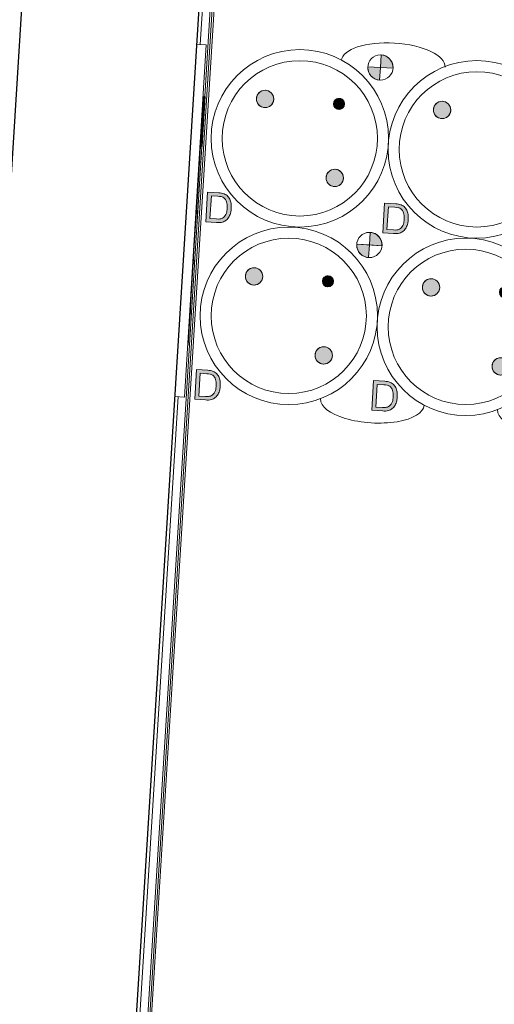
# Model space of a CAD drawing. Header units: millimetres. Extents: x -2845 to 74565, y -36590 to 13748.
# Tile 12 of 75: x 39803 to 40231, y -27395 to -26508. Entities that reach past the tile are written whole.
import ezdxf

# ---------------------------------------------------------------- set-up
doc = ezdxf.new("R2010")
doc.units = ezdxf.units.MM
for name, color, linetype, lineweight in [('A-DETL-GENF', 7, 'Continuous', 18), ('A-FLOR-HRAL', 7, 'Continuous', 18), ('I-WALL', 7, 'Continuous', 25), ('INSTAL ELECTRIQUE', 7, 'Continuous', 18)]:
    doc.layers.add(name, color=color, linetype=linetype, lineweight=lineweight)

# ---------------------------------------------------------------- blocks, each defined once
blk = doc.blocks.new('Garde-corps - Garde-corps-510192-2021_015_1111_DCE_1_50_N0 FINI_CFA_DIS')
at = {"layer": 'A-FLOR-HRAL'}
for p, q in [((-13366.35, -29290.32), (-12993.51, -23290.24)), ((-13364.6, -29288.78), (-12991.96, -23292.01)), ((-13199.49, -26577.03), (-13152.67, -25823.49)), ((-13203.72, -26530.18), (-13173.83, -26049.11)), ((-13199.83, -26582.51), (-13199.79, -26581.72)), ((-13201.99, -26617.26), (-13201.94, -26616.47)), ((-13368.2, -29291.95), (-13202.28, -26621.95)), ((-13375.75, -29298.61), (-13223.44, -26847.57))]:
    blk.add_line(p, q, dxfattribs=at)
blk = doc.blocks.new('B02_ARC_rvt-1-2021_015_1111_DCE_1_50_N0 FINI_CFA_DIS')
at = {"layer": 'I-WALL'}
for p, q in [((-13154.31, -23106.74), (-13548.54, -29451.03)), ((-13378.93, -29301.41), (-13004.61, -23277.57))]:
    blk.add_line(p, q, dxfattribs=at)
at = {"layer": 'A-FLOR-HRAL', "lineweight": 18}
blk.add_blockref('Garde-corps - Garde-corps-510192-2021_015_1111_DCE_1_50_N0 FINI_CFA_DIS', (0, 0), dxfattribs=at)
blk = doc.blocks.new('603_10POSTES_CLS_PUI_LEGRAND - 6X PC2P_T_45__A_D _ 2X PC2P_T_45__A _ 2X RJ45-V14-2021_015_1111_DCE_1_50_N0 FINI_CFA_DIS')
at = {"layer": 'A-DETL-GENF'}
h = blk.add_hatch(color=256, dxfattribs=at)
h.paths.add_polyline_path([(-160.35, -30.44), (-158.96, -34.86), (-156.28, -37.71), (-152.57, -39.46), (-147.06, -40.16), (-141.55, -39.46), (-137.84, -37.71), (-135.16, -34.86), (-133.8, -30.64), (-133.64, -28.11), (-133.64, -18), (-160.46, -18), (-160.46, -27.7)])
h.paths.add_polyline_path([(-157.12, -30.34), (-157.31, -27.52), (-157.31, -21.55), (-136.81, -21.55), (-137.25, -31.51), (-138.47, -33.56), (-141.1, -35.51), (-144.84, -36.42), (-149.28, -36.42), (-153.02, -35.51), (-155.65, -33.56), (-156.87, -31.51)])
h = blk.add_hatch(color=256, dxfattribs=at)
h.paths.add_polyline_path([(-0.04, -30.44), (1.35, -34.86), (4.03, -37.71), (7.74, -39.46), (13.25, -40.16), (18.77, -39.46), (22.47, -37.71), (25.15, -34.86), (26.51, -30.64), (26.67, -28.11), (26.67, -18), (-0.15, -18), (-0.15, -27.7)])
h.paths.add_polyline_path([(3.19, -30.34), (3, -27.52), (3, -21.55), (23.5, -21.55), (23.06, -31.51), (21.84, -33.56), (19.21, -35.51), (15.47, -36.42), (11.03, -36.42), (7.29, -35.51), (4.66, -33.56), (3.44, -31.51)])
for points in [[(-54.4, -64.55), (-53.35, -68.46), (-52.11, -70.09), (-47.93, -72.2), (-46.57, -72.38), (-42.66, -71.33), (-41.04, -70.09), (-39.02, -66.58), (-38.75, -64.55), (-39.8, -60.64), (-42.66, -57.78), (-46.57, -56.73), (-49.64, -57.6), (-52.11, -59.02), (-53.35, -60.64)], [(105.91, -64.55), (106.96, -68.46), (108.2, -70.09), (111.71, -72.11), (113.74, -72.38), (117.65, -71.33), (119.27, -70.09), (121.29, -66.58), (121.56, -64.55), (120.51, -60.64), (117.65, -57.78), (113.74, -56.73), (111.71, -57), (108.2, -59.02), (106.96, -60.64)], [(-121.55, -131.71), (-121.28, -133.73), (-119.26, -137.24), (-115.75, -139.26), (-113.73, -139.53), (-109.82, -138.48), (-106.95, -135.62), (-105.9, -131.71), (-106.95, -127.79), (-108.2, -126.17), (-111.7, -124.15), (-115.75, -124.15), (-119.26, -126.17), (-121.28, -129.68)], [(38.76, -131.71), (39.03, -133.73), (41.05, -137.24), (44.56, -139.26), (46.58, -139.53), (50.5, -138.48), (53.36, -135.62), (54.41, -131.71), (53.36, -127.79), (52.12, -126.17), (48.61, -124.15), (44.56, -124.15), (41.05, -126.17), (39.03, -129.68)], [(-51.92, -131.36), (-51.25, -133.86), (-49.42, -135.69), (-46.92, -136.36), (-43.38, -134.9), (-41.92, -131.36), (-43.38, -127.83), (-45.62, -126.53), (-49.42, -127.03), (-51.25, -128.86)], [(108.39, -131.36), (109.06, -133.86), (110.89, -135.69), (113.39, -136.36), (116.93, -134.9), (118.39, -131.36), (116.93, -127.83), (114.69, -126.53), (110.89, -127.03), (109.06, -128.86)], [(-23.27, -166.6), (-11.87, -166.6), (-11.87, -155.2), (-14.82, -155.58), (-17.57, -156.72), (-19.93, -158.54), (-21.74, -160.9), (-22.88, -163.65)], [(137.05, -166.6), (148.44, -166.6), (148.44, -155.2), (145.49, -155.58), (142.74, -156.72), (140.38, -158.54), (138.57, -160.9), (137.43, -163.65)], [(-11.87, -178), (-8.92, -177.61), (-6.16, -176.47), (-3.8, -174.66), (-1.99, -172.3), (-0.85, -169.55), (-0.46, -166.6), (-11.87, -166.6)], [(148.44, -178), (151.4, -177.61), (154.15, -176.47), (156.51, -174.66), (158.59, -171.66), (159.46, -169.55), (159.85, -166.6), (148.44, -166.6)], [(-54.4, -224.55), (-53.35, -228.46), (-52.11, -230.09), (-48.6, -232.11), (-46.57, -232.38), (-42.66, -231.33), (-41.04, -230.09), (-39.02, -226.58), (-38.75, -224.55), (-39.8, -220.64), (-42.66, -217.78), (-46.57, -216.73), (-48.6, -217), (-52.85, -219.99), (-53.35, -220.64)], [(105.91, -224.55), (106.96, -228.46), (108.2, -230.09), (111.71, -232.11), (113.74, -232.38), (117.65, -231.33), (119.27, -230.09), (121.29, -226.58), (121.56, -224.55), (120.51, -220.64), (117.65, -217.78), (113.74, -216.73), (111.71, -217), (108.2, -219.02), (106.96, -220.64)], [(-121.55, -291.71), (-121.28, -293.73), (-119.26, -297.24), (-115.75, -299.26), (-113.73, -299.53), (-109.82, -298.48), (-106.95, -295.62), (-105.9, -291.71), (-106.95, -287.79), (-108.2, -286.17), (-111.7, -284.15), (-115.75, -284.15), (-119.26, -286.17), (-121.28, -289.68)], [(-51.92, -291.36), (-51.25, -293.86), (-49.42, -295.69), (-46.92, -296.36), (-43.38, -294.9), (-41.92, -291.36), (-43.38, -287.83), (-45.62, -286.53), (-49.42, -287.03), (-51.25, -288.86)], [(38.76, -291.71), (39.03, -293.73), (41.05, -297.24), (44.56, -299.26), (46.58, -299.53), (50.5, -298.48), (53.36, -295.62), (54.41, -291.71), (53.36, -287.79), (52.12, -286.17), (48.61, -284.15), (44.56, -284.15), (41.05, -286.17), (39.03, -289.68)], [(108.39, -291.36), (109.06, -293.86), (110.89, -295.69), (113.39, -296.36), (116.93, -294.9), (118.39, -291.36), (116.93, -287.83), (114.69, -286.53), (110.89, -287.03), (109.06, -288.86)], [(-23.27, -326.6), (-11.87, -326.6), (-11.87, -315.2), (-14.82, -315.58), (-19.15, -317.94), (-19.93, -318.54), (-21.74, -320.9), (-22.88, -323.65)], [(137.05, -326.6), (148.44, -326.6), (148.44, -315.2), (145.49, -315.58), (142.74, -316.72), (140.38, -318.54), (138.57, -320.9), (137.43, -323.65)], [(-11.87, -338), (-8.92, -337.61), (-6.16, -336.47), (-3.8, -334.66), (-1.99, -332.3), (-0.85, -329.55), (-0.46, -326.6), (-11.87, -326.6)], [(148.44, -338), (151.4, -337.61), (154.15, -336.47), (156.51, -334.66), (158.32, -332.3), (159.46, -329.55), (159.85, -326.6), (148.44, -326.6)], [(-54.4, -384.55), (-53.35, -388.46), (-52.11, -390.09), (-48.6, -392.11), (-46.57, -392.38), (-42.66, -391.33), (-41.04, -390.09), (-39.02, -386.58), (-38.75, -384.55), (-39.8, -380.64), (-42.66, -377.78), (-46.57, -376.73), (-48.6, -377), (-52.11, -379.02), (-53.35, -380.64)], [(105.91, -384.55), (106.96, -388.46), (108.2, -390.09), (111.71, -392.11), (113.74, -392.38), (117.65, -391.33), (119.27, -390.09), (121.29, -386.58), (121.56, -384.55), (120.51, -380.64), (117.65, -377.78), (113.74, -376.73), (111.71, -377), (108.2, -379.02), (106.96, -380.64)], [(-121.55, -451.71), (-121.28, -453.73), (-119.26, -457.24), (-115.75, -459.26), (-113.73, -459.53), (-109.82, -458.48), (-106.95, -455.62), (-105.9, -451.71), (-106.95, -447.79), (-108.2, -446.17), (-111.7, -444.15), (-115.75, -444.15), (-119.26, -446.17), (-121.28, -449.68)], [(-51.92, -451.36), (-51.25, -453.86), (-49.42, -455.69), (-46.92, -456.36), (-43.38, -454.9), (-41.92, -451.36), (-43.38, -447.83), (-45.62, -446.53), (-49.42, -447.03), (-51.25, -448.86)], [(38.76, -451.71), (39.03, -453.73), (41.05, -457.24), (44.56, -459.26), (46.58, -459.53), (50.5, -458.48), (53.36, -455.62), (54.41, -451.71), (53.36, -447.79), (52.12, -446.17), (48.61, -444.15), (44.56, -444.15), (41.05, -446.17), (39.03, -449.68)], [(108.39, -451.36), (109.06, -453.86), (110.89, -455.69), (113.39, -456.36), (116.93, -454.9), (118.39, -451.36), (116.93, -447.83), (114.69, -446.53), (110.89, -447.03), (109.06, -448.86)], [(-23.27, -486.6), (-11.87, -486.6), (-11.87, -475.2), (-14.82, -475.58), (-17.57, -476.72), (-19.93, -478.54), (-21.74, -480.9), (-22.88, -483.65)], [(137.05, -486.6), (148.44, -486.6), (148.44, -475.2), (145.49, -475.58), (142.74, -476.72), (140.38, -478.54), (138.57, -480.9), (137.43, -483.65)], [(-11.87, -498), (-8.92, -497.61), (-6.16, -496.47), (-3.8, -494.66), (-1.99, -492.3), (-0.85, -489.55), (-0.46, -486.6), (-11.87, -486.6)], [(148.44, -498), (151.4, -497.61), (155.51, -495.43), (156.51, -494.66), (158.32, -492.3), (159.46, -489.55), (159.85, -486.6), (148.44, -486.6), (148.44, -496.25)], [(-54.84, -695.5), (-42.84, -695.5), (-42.84, -689.5), (-54.84, -689.5)], [(105.16, -695.5), (117.16, -695.5), (117.16, -689.5), (105.16, -689.5)], [(-54.84, -708.5), (-42.84, -708.5), (-42.84, -702.5), (-54.84, -702.5)], [(105.16, -708.5), (117.16, -708.5), (117.16, -702.5), (105.16, -702.5)], [(-54.84, -721.5), (-42.84, -721.5), (-42.84, -715.5), (-54.84, -715.5), (-54.84, -719.96)], [(105.16, -721.5), (117.16, -721.5), (117.16, -715.5), (105.16, -715.5)], [(-54.84, -734.5), (-42.84, -734.5), (-42.84, -728.5), (-54.84, -728.5)], [(105.16, -734.5), (117.16, -734.5), (117.16, -728.5), (105.16, -728.5)], [(-54.84, -747.5), (-42.84, -747.5), (-42.84, -741.5), (-54.84, -741.5)], [(105.16, -747.5), (117.16, -747.5), (117.16, -741.5), (105.16, -741.5)], [(-54.84, -760.5), (-42.84, -760.5), (-42.84, -754.5), (-54.84, -754.5)], [(105.16, -760.5), (117.16, -760.5), (117.16, -754.5), (105.16, -754.5)], [(-54.84, -773.5), (-42.84, -773.5), (-42.84, -767.5), (-54.84, -767.5)], [(105.16, -773.5), (117.16, -773.5), (117.16, -767.5), (105.16, -767.5)], [(-54.84, -786.5), (-42.84, -786.5), (-42.84, -780.5), (-54.84, -780.5)], [(105.16, -786.5), (117.16, -786.5), (117.16, -780.5), (105.16, -780.5)]]:
    blk.add_hatch(color=256, dxfattribs=at).paths.add_polyline_path(points)
h = blk.add_hatch(color=256, dxfattribs=at)
h.paths.add_polyline_path([(-160.35, -190.44), (-158.96, -194.86), (-156.28, -197.71), (-152.57, -199.46), (-147.06, -200.16), (-141.55, -199.46), (-137.84, -197.71), (-135.16, -194.86), (-133.8, -190.64), (-133.64, -188.11), (-133.64, -178), (-160.46, -178), (-160.46, -187.7)])
h.paths.add_polyline_path([(-157.12, -190.34), (-157.31, -187.52), (-157.31, -181.55), (-136.81, -181.55), (-137.25, -191.51), (-138.47, -193.56), (-141.1, -195.51), (-144.84, -196.42), (-149.28, -196.42), (-153.02, -195.51), (-155.65, -193.56), (-156.87, -191.51)])
h = blk.add_hatch(color=256, dxfattribs=at)
h.paths.add_polyline_path([(-0.04, -190.44), (1.35, -194.86), (4.03, -197.71), (7.74, -199.46), (13.25, -200.16), (18.77, -199.46), (22.47, -197.71), (25.15, -194.86), (26.51, -190.64), (26.67, -188.11), (26.67, -178), (-0.15, -178), (-0.15, -187.7)])
h.paths.add_polyline_path([(3.19, -190.34), (3, -187.52), (3, -181.55), (23.5, -181.55), (23.06, -191.51), (21.84, -193.56), (19.21, -195.51), (15.47, -196.42), (11.03, -196.42), (7.29, -195.51), (4.66, -193.56), (3.44, -191.51)])
h = blk.add_hatch(color=256, dxfattribs=at)
h.paths.add_polyline_path([(-160.35, -350.44), (-158.96, -354.86), (-156.28, -357.71), (-152.57, -359.46), (-147.06, -360.16), (-141.55, -359.46), (-137.84, -357.71), (-135.16, -354.86), (-133.8, -350.64), (-133.64, -348.11), (-133.64, -338), (-160.46, -338), (-160.46, -347.7)])
h.paths.add_polyline_path([(-157.12, -350.34), (-157.31, -347.52), (-157.31, -341.55), (-136.81, -341.55), (-137.25, -351.51), (-138.47, -353.56), (-141.1, -355.51), (-144.84, -356.42), (-149.28, -356.42), (-153.02, -355.51), (-155.65, -353.56), (-156.87, -351.51)])
h = blk.add_hatch(color=256, dxfattribs=at)
h.paths.add_polyline_path([(-0.04, -350.44), (1.35, -354.86), (4.03, -357.71), (7.74, -359.46), (13.25, -360.16), (18.77, -359.46), (22.47, -357.71), (25.15, -354.86), (26.51, -350.64), (26.67, -348.11), (26.67, -338), (-0.15, -338), (-0.15, -347.7)])
h.paths.add_polyline_path([(3.19, -350.34), (3, -347.52), (3, -341.55), (23.5, -341.55), (23.06, -351.51), (21.84, -353.56), (19.21, -355.51), (15.47, -356.42), (11.03, -356.42), (7.29, -355.51), (4.66, -353.56), (3.44, -351.51)])
h = blk.add_hatch(color=256, dxfattribs=at)
h.paths.add_polyline_path([(-121.24, -611.58), (-120.97, -613.6), (-118.95, -617.11), (-117.33, -618.35), (-113.42, -619.4), (-109.5, -618.35), (-106.64, -615.49), (-105.59, -611.58), (-106.64, -607.66), (-107.88, -606.04), (-111.39, -604.02), (-113.42, -603.75), (-117.33, -604.8), (-118.95, -606.04), (-120.97, -609.55)])
h.paths.add_polyline_path([(-51.44, -612.53), (-50.14, -614.77), (-46.61, -616.23), (-43.07, -614.77), (-42.28, -613.73), (-41.78, -609.94), (-44.11, -606.9), (-45.31, -606.4), (-49.11, -606.9), (-50.94, -608.73)])
h.paths.add_polyline_path([(-54.09, -544.42), (-53.82, -546.45), (-51.8, -549.96), (-48.29, -551.98), (-44.24, -551.98), (-40.73, -549.96), (-39.49, -548.34), (-38.44, -544.42), (-39.49, -540.51), (-40.73, -538.89), (-44.24, -536.87), (-48.29, -536.87), (-51.8, -538.89), (-53.04, -540.51)])
h = blk.add_hatch(color=256, dxfattribs=at)
h.paths.add_polyline_path([(38.76, -611.58), (39.81, -615.49), (42.67, -618.35), (46.58, -619.4), (50.5, -618.35), (53.36, -615.49), (54.41, -611.58), (54.14, -609.55), (52.12, -606.04), (48.61, -604.02), (46.58, -603.75), (42.67, -604.8), (39.81, -607.66), (39.03, -609.55)])
h.paths.add_polyline_path([(108.39, -611.23), (109.86, -614.77), (113.39, -616.23), (115.89, -615.56), (116.93, -614.77), (118.39, -611.23), (118.22, -609.94), (115.89, -606.9), (114.69, -606.4), (110.89, -606.9), (108.56, -609.94)])
h.paths.add_polyline_path([(105.91, -544.42), (106.96, -548.34), (108.2, -549.96), (111.71, -551.98), (113.74, -552.25), (117.65, -551.2), (120.51, -548.34), (121.56, -544.42), (121.29, -542.4), (119.27, -538.89), (117.65, -537.65), (113.74, -536.6), (111.71, -536.87), (108.2, -538.89), (106.96, -540.51)])
for p, q in [((-160.46, -18), (-160.46, -27.7)), ((-133.64, -18), (-160.46, -18)), ((-157.31, -21.55), (-136.81, -21.55)), ((-157.31, -27.52), (-157.31, -21.55)), ((-136.81, -21.55), (-136.81, -27.52)), ((-133.64, -28.11), (-133.64, -18)), ((-0.15, -18), (-0.15, -27.7)), ((26.67, -18), (-0.15, -18)), ((3, -21.55), (23.5, -21.55)), ((3, -27.52), (3, -21.55)), ((23.5, -21.55), (23.5, -27.52)), ((26.67, -28.11), (26.67, -18)), ((-11.87, -178), (-11.87, -155.19)), ((-11.87, -166.6), (-11.87, -155.2)), ((148.44, -178), (148.44, -155.19)), ((148.44, -166.6), (148.44, -155.2)), ((-23.27, -166.6), (-11.87, -166.6)), ((-0.46, -166.6), (-11.87, -166.6)), ((-11.87, -166.6), (-11.87, -178)), ((137.05, -166.6), (148.44, -166.6)), ((159.85, -166.6), (148.44, -166.6)), ((148.44, -166.6), (148.44, -178)), ((-160.46, -178), (-160.46, -187.7)), ((-133.64, -178), (-160.46, -178)), ((-157.31, -181.55), (-136.81, -181.55)), ((-157.31, -187.52), (-157.31, -181.55)), ((-136.81, -181.55), (-136.81, -187.52)), ((-133.64, -188.11), (-133.64, -178)), ((-0.15, -178), (-0.15, -187.7)), ((26.67, -178), (-0.15, -178)), ((3, -181.55), (23.5, -181.55)), ((3, -187.52), (3, -181.55)), ((23.5, -181.55), (23.5, -187.52)), ((26.67, -188.11), (26.67, -178)), ((-11.87, -338), (-11.87, -315.19)), ((-11.87, -326.6), (-11.87, -315.2)), ((148.44, -338), (148.44, -315.19)), ((148.44, -326.6), (148.44, -315.2)), ((-23.27, -326.6), (-11.87, -326.6)), ((-0.46, -326.6), (-11.87, -326.6)), ((-11.87, -326.6), (-11.87, -338)), ((137.05, -326.6), (148.44, -326.6)), ((159.85, -326.6), (148.44, -326.6)), ((148.44, -326.6), (148.44, -338)), ((-160.46, -338), (-160.46, -347.7)), ((-133.64, -338), (-160.46, -338)), ((-157.31, -341.55), (-136.81, -341.55)), ((-157.31, -347.52), (-157.31, -341.55)), ((-136.81, -341.55), (-136.81, -347.52)), ((-133.64, -348.11), (-133.64, -338)), ((-0.15, -338), (-0.15, -347.7)), ((26.67, -338), (-0.15, -338)), ((3, -341.55), (23.5, -341.55)), ((3, -347.52), (3, -341.55)), ((23.5, -341.55), (23.5, -347.52)), ((26.67, -348.11), (26.67, -338)), ((-11.87, -498), (-11.87, -475.19)), ((-11.87, -486.6), (-11.87, -475.2)), ((148.44, -498), (148.44, -475.19)), ((148.44, -486.6), (148.44, -475.2)), ((-23.27, -486.6), (-11.87, -486.6)), ((-0.46, -486.6), (-11.87, -486.6)), ((-11.87, -486.6), (-11.87, -498)), ((137.05, -486.6), (148.44, -486.6)), ((159.85, -486.6), (148.44, -486.6)), ((148.44, -486.6), (148.44, -498)), ((-42.84, -682), (-94.84, -682)), ((-94.84, -682), (-94.84, -699)), ((-42.84, -684.5), (-42.84, -682)), ((117.16, -682), (65.16, -682)), ((65.16, -682), (65.16, -699)), ((117.16, -684.5), (117.16, -682)), ((-54.84, -689.5), (-54.84, -695.5)), ((-42.84, -689.5), (-54.84, -689.5)), ((-42.84, -689.5), (-54.84, -689.5)), ((-54.84, -689.5), (-54.84, -695.5)), ((-42.84, -689.5), (-42.84, -684.5)), ((-42.84, -695.5), (-42.84, -689.5)), ((-42.84, -689.5), (-42.84, -786.5)), ((105.16, -689.5), (105.16, -695.5)), ((117.16, -689.5), (105.16, -689.5)), ((117.16, -689.5), (105.16, -689.5)), ((105.16, -689.5), (105.16, -695.5)), ((117.16, -689.5), (117.16, -684.5)), ((117.16, -695.5), (117.16, -689.5)), ((117.16, -689.5), (117.16, -786.5)), ((-94.84, -699), (-111.84, -699)), ((-111.84, -699), (-111.84, -712)), ((-54.84, -695.5), (-42.84, -695.5)), ((-42.84, -695.5), (-54.84, -695.5)), ((-42.84, -702.5), (-42.84, -695.5)), ((65.16, -699), (48.16, -699)), ((48.16, -699), (48.16, -712)), ((105.16, -695.5), (117.16, -695.5)), ((117.16, -695.5), (105.16, -695.5)), ((117.16, -702.5), (117.16, -695.5)), ((-54.84, -702.5), (-54.84, -708.5)), ((-42.84, -702.5), (-54.84, -702.5)), ((-42.84, -702.5), (-54.84, -702.5)), ((-54.84, -702.5), (-54.84, -708.5)), ((-54.84, -708.5), (-42.84, -708.5)), ((-42.84, -708.5), (-54.84, -708.5)), ((-42.84, -708.5), (-42.84, -702.5)), ((-42.84, -715.5), (-42.84, -708.5)), ((105.16, -702.5), (105.16, -708.5)), ((117.16, -702.5), (105.16, -702.5)), ((117.16, -702.5), (105.16, -702.5)), ((105.16, -702.5), (105.16, -708.5)), ((105.16, -708.5), (117.16, -708.5)), ((117.16, -708.5), (105.16, -708.5)), ((117.16, -708.5), (117.16, -702.5)), ((117.16, -715.5), (117.16, -708.5)), ((-111.84, -712), (-116.84, -712)), ((-116.84, -712), (-116.84, -738)), ((-54.84, -715.5), (-54.84, -721.5)), ((-42.84, -715.5), (-54.84, -715.5)), ((-42.84, -715.5), (-54.84, -715.5)), ((-54.84, -715.5), (-54.84, -721.5)), ((-42.84, -721.5), (-42.84, -715.5)), ((48.16, -712), (43.16, -712)), ((43.16, -712), (43.16, -738)), ((105.16, -715.5), (105.16, -721.5)), ((117.16, -715.5), (105.16, -715.5)), ((117.16, -715.5), (105.16, -715.5)), ((105.16, -715.5), (105.16, -721.5)), ((117.16, -721.5), (117.16, -715.5)), ((-54.84, -721.5), (-42.84, -721.5)), ((-42.84, -721.5), (-54.84, -721.5)), ((-42.84, -728.5), (-42.84, -721.5)), ((105.16, -721.5), (117.16, -721.5)), ((117.16, -721.5), (105.16, -721.5)), ((117.16, -728.5), (117.16, -721.5)), ((-54.84, -728.5), (-54.84, -734.5)), ((-42.84, -728.5), (-54.84, -728.5)), ((-42.84, -728.5), (-54.84, -728.5)), ((-54.84, -728.5), (-54.84, -734.5)), ((-54.84, -734.5), (-42.84, -734.5)), ((-42.84, -734.5), (-54.84, -734.5)), ((-42.84, -734.5), (-42.84, -728.5)), ((-42.84, -741.5), (-42.84, -734.5)), ((105.16, -728.5), (105.16, -734.5)), ((117.16, -728.5), (105.16, -728.5)), ((117.16, -728.5), (105.16, -728.5)), ((105.16, -728.5), (105.16, -734.5)), ((105.16, -734.5), (117.16, -734.5)), ((117.16, -734.5), (105.16, -734.5)), ((117.16, -734.5), (117.16, -728.5)), ((117.16, -741.5), (117.16, -734.5)), ((-116.84, -764), (-116.84, -738)), ((-54.84, -741.5), (-54.84, -747.5)), ((-42.84, -741.5), (-54.84, -741.5)), ((-42.84, -741.5), (-54.84, -741.5)), ((-54.84, -747.5), (-54.84, -741.5)), ((-42.84, -747.5), (-42.84, -741.5)), ((43.16, -764), (43.16, -738)), ((105.16, -741.5), (105.16, -747.5)), ((117.16, -741.5), (105.16, -741.5)), ((117.16, -741.5), (105.16, -741.5)), ((105.16, -747.5), (105.16, -741.5)), ((117.16, -747.5), (117.16, -741.5)), ((-54.84, -747.5), (-42.84, -747.5)), ((-42.84, -747.5), (-54.84, -747.5)), ((-42.84, -754.5), (-42.84, -747.5)), ((105.16, -747.5), (117.16, -747.5)), ((117.16, -747.5), (105.16, -747.5)), ((117.16, -754.5), (117.16, -747.5)), ((-54.84, -754.5), (-54.84, -760.5)), ((-42.84, -754.5), (-54.84, -754.5)), ((-42.84, -754.5), (-54.84, -754.5)), ((-54.84, -760.5), (-54.84, -754.5)), ((-54.84, -760.5), (-42.84, -760.5)), ((-42.84, -760.5), (-54.84, -760.5)), ((-42.84, -760.5), (-42.84, -754.5)), ((-42.84, -767.5), (-42.84, -760.5)), ((105.16, -754.5), (105.16, -760.5)), ((117.16, -754.5), (105.16, -754.5)), ((117.16, -754.5), (105.16, -754.5)), ((105.16, -760.5), (105.16, -754.5)), ((105.16, -760.5), (117.16, -760.5)), ((117.16, -760.5), (105.16, -760.5)), ((117.16, -760.5), (117.16, -754.5)), ((117.16, -767.5), (117.16, -760.5)), ((-111.84, -764), (-116.84, -764)), ((-111.84, -777), (-111.84, -764)), ((-54.84, -767.5), (-54.84, -773.5)), ((-42.84, -767.5), (-54.84, -767.5)), ((-42.84, -767.5), (-54.84, -767.5)), ((-54.84, -773.5), (-54.84, -767.5)), ((-42.84, -773.5), (-42.84, -767.5)), ((48.16, -764), (43.16, -764)), ((48.16, -777), (48.16, -764)), ((105.16, -767.5), (105.16, -773.5)), ((117.16, -767.5), (105.16, -767.5)), ((117.16, -767.5), (105.16, -767.5)), ((105.16, -773.5), (105.16, -767.5)), ((117.16, -773.5), (117.16, -767.5)), ((-94.84, -777), (-111.84, -777)), ((-94.84, -794), (-94.84, -777)), ((-54.84, -773.5), (-42.84, -773.5)), ((-42.84, -773.5), (-54.84, -773.5)), ((-54.84, -780.5), (-54.84, -786.5)), ((-42.84, -780.5), (-54.84, -780.5)), ((-42.84, -780.5), (-54.84, -780.5)), ((-54.84, -786.5), (-54.84, -780.5)), ((-42.84, -780.5), (-42.84, -773.5)), ((-42.84, -786.5), (-42.84, -780.5)), ((65.16, -777), (48.16, -777)), ((65.16, -794), (65.16, -777)), ((105.16, -773.5), (117.16, -773.5)), ((117.16, -773.5), (105.16, -773.5)), ((105.16, -780.5), (105.16, -786.5)), ((117.16, -780.5), (105.16, -780.5)), ((117.16, -780.5), (105.16, -780.5)), ((105.16, -786.5), (105.16, -780.5)), ((117.16, -780.5), (117.16, -773.5)), ((117.16, -786.5), (117.16, -780.5)), ((-54.84, -786.5), (-42.84, -786.5)), ((-42.84, -786.5), (-54.84, -786.5)), ((-42.84, -786.5), (-42.84, -794)), ((105.16, -786.5), (117.16, -786.5)), ((117.16, -786.5), (105.16, -786.5)), ((117.16, -786.5), (117.16, -794)), ((-42.84, -794), (-94.84, -794)), ((117.16, -794), (65.16, -794))]:
    blk.add_line(p, q, dxfattribs=at)
for centre, radius in [((-80.15, -98), 80), ((80.16, -98), 80), ((-80.15, -98), 70), ((80.16, -98), 70), ((-46.57, -64.55), 7.82), ((113.74, -64.55), 7.82), ((-113.73, -131.71), 7.82), ((46.58, -131.71), 7.82), ((-46.92, -131.36), 5), ((113.39, -131.36), 5), ((-11.87, -166.6), 11.4), ((148.44, -166.6), 11.4), ((-80.15, -258), 80), ((80.16, -258), 80), ((-80.15, -258), 70), ((80.16, -258), 70), ((-46.57, -224.55), 7.82), ((113.74, -224.55), 7.82), ((-113.73, -291.71), 7.82), ((46.58, -291.71), 7.82), ((-46.92, -291.36), 5), ((113.39, -291.36), 5), ((-11.87, -326.6), 11.4), ((148.44, -326.6), 11.4), ((-80.15, -418), 80), ((80.16, -418), 80), ((-80.15, -418), 70), ((80.16, -418), 70), ((-46.57, -384.55), 7.82), ((113.74, -384.55), 7.82), ((-113.73, -451.71), 7.82), ((-46.92, -451.36), 5), ((46.58, -451.71), 7.82), ((113.39, -451.36), 5), ((-11.87, -486.6), 11.4), ((148.44, -486.6), 11.4), ((-79.84, -578), 80), ((80.16, -578), 80), ((-79.84, -578), 70), ((80.16, -578), 70), ((-46.26, -544.42), 7.82), ((113.74, -544.42), 7.82), ((-113.42, -611.58), 7.82), ((-46.61, -611.23), 5), ((46.58, -611.58), 7.82), ((113.39, -611.23), 5), ((-79.84, -738), 80), ((80.16, -738), 80)]:
    blk.add_circle(centre, radius, dxfattribs=at)
for centre, radius, start, end in [((-144.51, -28.41), 15.97, 177.45922, 197.13267), ((-151.69, -30.42), 8.52, 198.44327, 224.39986), ((-137.74, -27.65), 19.57, 179.61776, 187.89761), ((-151.57, -29.75), 5.59, 186.11153, 223.01632), ((-149.5, -28.01), 8.29, 222.03694, 256.25499), ((-144.62, -28.01), 8.29, 283.74501, 317.96306), ((-142.55, -29.75), 5.59, 316.98368, 353.88847), ((-156.38, -27.65), 19.57, 352.10239, 0.38224), ((-142.43, -30.42), 8.52, 315.60014, 341.55673), ((-149.61, -28.41), 15.97, 342.86733, 1.05339), ((15.81, -28.41), 15.97, 177.45922, 197.13267), ((8.62, -30.42), 8.52, 198.44327, 224.39986), ((22.57, -27.65), 19.57, 179.61776, 187.89761), ((8.75, -29.75), 5.59, 186.11153, 223.01632), ((10.81, -28.01), 8.29, 222.03694, 256.25499), ((15.69, -28.01), 8.29, 283.74501, 317.96306), ((17.76, -29.75), 5.59, 316.98368, 353.88847), ((3.93, -27.65), 19.57, 352.10239, 0.38224), ((17.88, -30.42), 8.52, 315.60014, 341.55673), ((10.7, -28.41), 15.97, 342.86733, 1.05339), ((-150.42, -29.6), 10, 222.66184, 245.65017), ((-147.95, -24.22), 15.93, 245.52813, 260.68689), ((-147.44, -18.37), 18.14, 257.16704, 271.19003), ((-147.36, -18.47), 21.69, 261.60098, 270.77949), ((-146.68, -18.37), 18.14, 268.80997, 282.83296), ((-146.76, -18.47), 21.69, 269.22051, 278.39902), ((-146.17, -24.22), 15.93, 279.31311, 294.47187), ((-143.7, -29.6), 10, 294.34983, 317.33816), ((9.89, -29.6), 10, 222.66184, 245.65017), ((12.37, -24.22), 15.93, 245.52813, 260.68689), ((12.87, -18.37), 18.14, 257.16704, 271.19003), ((12.96, -18.47), 21.69, 261.60098, 270.77949), ((13.63, -18.37), 18.14, 268.80997, 282.83296), ((13.55, -18.47), 21.69, 269.22051, 278.39902), ((14.14, -24.22), 15.93, 279.31311, 294.47187), ((16.61, -29.6), 10, 294.34983, 317.33816), ((-46.57, -64.55), 7.82, 45, 225), ((-46.57, -64.55), 7.82, 225, 45), ((113.74, -64.55), 7.82, 45, 225), ((113.74, -64.55), 7.82, 225, 45), ((-113.73, -131.71), 7.82, 45, 225), ((46.58, -131.71), 7.82, 45, 225), ((-113.73, -131.71), 7.82, 225, 45), ((-46.92, -131.36), 5, 45, 225), ((-46.92, -131.36), 5, 225, 45), ((46.58, -131.71), 7.82, 225, 45), ((113.39, -131.36), 5, 45, 225), ((113.39, -131.36), 5, 225, 45), ((-11.87, -166.6), 11.4, 90, 180), ((148.44, -166.6), 11.4, 90, 180), ((-11.87, -166.6), 11.4, 270, 0), ((148.44, -166.6), 11.4, 270, 0), ((-144.51, -188.41), 15.97, 177.45922, 197.13267), ((-151.69, -190.42), 8.52, 198.44327, 224.39986), ((-137.74, -187.65), 19.57, 179.61776, 187.89761), ((-151.57, -189.75), 5.59, 186.11153, 223.01632), ((-149.5, -188.01), 8.29, 222.03694, 256.25499), ((-144.62, -188.01), 8.29, 283.74501, 317.96306), ((-142.55, -189.75), 5.59, 316.98368, 353.88847), ((-156.38, -187.65), 19.57, 352.10239, 0.38224), ((-142.43, -190.42), 8.52, 315.60014, 341.55673), ((-149.61, -188.41), 15.97, 342.86733, 1.05339), ((15.81, -188.41), 15.97, 177.45922, 197.13267), ((8.62, -190.42), 8.52, 198.44327, 224.39986), ((22.57, -187.65), 19.57, 179.61776, 187.89761), ((8.75, -189.75), 5.59, 186.11153, 223.01632), ((10.81, -188.01), 8.29, 222.03694, 256.25499), ((15.69, -188.01), 8.29, 283.74501, 317.96306), ((17.76, -189.75), 5.59, 316.98368, 353.88847), ((3.93, -187.65), 19.57, 352.10239, 0.38224), ((17.88, -190.42), 8.52, 315.60014, 341.55673), ((10.7, -188.41), 15.97, 342.86733, 1.05339), ((-150.42, -189.6), 10, 222.66184, 245.65017), ((-147.95, -184.22), 15.93, 245.52813, 260.68689), ((-147.44, -178.37), 18.14, 257.16704, 271.19003), ((-147.36, -178.47), 21.69, 261.60098, 270.77949), ((-146.68, -178.37), 18.14, 268.80997, 282.83296), ((-146.76, -178.47), 21.69, 269.22051, 278.39902), ((-146.17, -184.22), 15.93, 279.31311, 294.47187), ((-143.7, -189.6), 10, 294.34983, 317.33816), ((9.89, -189.6), 10, 222.66184, 245.65017), ((12.37, -184.22), 15.93, 245.52813, 260.68689), ((12.87, -178.37), 18.14, 257.16704, 271.19003), ((12.96, -178.47), 21.69, 261.60098, 270.77949), ((13.63, -178.37), 18.14, 268.80997, 282.83296), ((13.55, -178.47), 21.69, 269.22051, 278.39902), ((14.14, -184.22), 15.93, 279.31311, 294.47187), ((16.61, -189.6), 10, 294.34983, 317.33816), ((-46.57, -224.55), 7.82, 45, 225), ((-46.57, -224.55), 7.82, 225, 45), ((113.74, -224.55), 7.82, 45, 225), ((113.74, -224.55), 7.82, 225, 45), ((-113.73, -291.71), 7.82, 45, 225), ((46.58, -291.71), 7.82, 45, 225), ((-113.73, -291.71), 7.82, 225, 45), ((-46.92, -291.36), 5, 45, 225), ((-46.92, -291.36), 5, 225, 45), ((46.58, -291.71), 7.82, 225, 45), ((113.39, -291.36), 5, 45, 225), ((113.39, -291.36), 5, 225, 45), ((-11.87, -326.6), 11.4, 90, 180), ((148.44, -326.6), 11.4, 90, 180), ((-11.87, -326.6), 11.4, 270, 0), ((148.44, -326.6), 11.4, 270, 0), ((-144.51, -348.41), 15.97, 177.45922, 197.13267), ((-151.69, -350.42), 8.52, 198.44327, 224.39986), ((-137.74, -347.65), 19.57, 179.61776, 187.89761), ((-151.57, -349.75), 5.59, 186.11153, 223.01632), ((-149.5, -348.01), 8.29, 222.03694, 256.25499), ((-144.62, -348.01), 8.29, 283.74501, 317.96306), ((-142.55, -349.75), 5.59, 316.98368, 353.88847), ((-156.38, -347.65), 19.57, 352.10239, 0.38224), ((-142.43, -350.42), 8.52, 315.60014, 341.55673), ((-149.61, -348.41), 15.97, 342.86733, 1.05339), ((15.81, -348.41), 15.97, 177.45922, 197.13267), ((8.62, -350.42), 8.52, 198.44327, 224.39986), ((22.57, -347.65), 19.57, 179.61776, 187.89761), ((8.75, -349.75), 5.59, 186.11153, 223.01632), ((10.81, -348.01), 8.29, 222.03694, 256.25499), ((15.69, -348.01), 8.29, 283.74501, 317.96306), ((17.76, -349.75), 5.59, 316.98368, 353.88847), ((3.93, -347.65), 19.57, 352.10239, 0.38224), ((17.88, -350.42), 8.52, 315.60014, 341.55673), ((10.7, -348.41), 15.97, 342.86733, 1.05339), ((-150.42, -349.6), 10, 222.66184, 245.65017), ((-147.95, -344.22), 15.93, 245.52813, 260.68689), ((-147.44, -338.37), 18.14, 257.16704, 271.19003), ((-147.36, -338.47), 21.69, 261.60098, 270.77949), ((-146.68, -338.37), 18.14, 268.80997, 282.83296), ((-146.76, -338.47), 21.69, 269.22051, 278.39902), ((-146.17, -344.22), 15.93, 279.31311, 294.47187), ((-143.7, -349.6), 10, 294.34983, 317.33816), ((9.89, -349.6), 10, 222.66184, 245.65017), ((12.37, -344.22), 15.93, 245.52813, 260.68689), ((12.87, -338.37), 18.14, 257.16704, 271.19003), ((12.96, -338.47), 21.69, 261.60098, 270.77949), ((13.63, -338.37), 18.14, 268.80997, 282.83296), ((13.55, -338.47), 21.69, 269.22051, 278.39902), ((14.14, -344.22), 15.93, 279.31311, 294.47187), ((16.61, -349.6), 10, 294.34983, 317.33816), ((-46.57, -384.55), 7.82, 45, 225), ((-46.57, -384.55), 7.82, 225, 45), ((113.74, -384.55), 7.82, 45, 225), ((113.74, -384.55), 7.82, 225, 45), ((-113.73, -451.71), 7.82, 45, 225), ((-113.73, -451.71), 7.82, 225, 45), ((-46.92, -451.36), 5, 45, 225), ((-46.92, -451.36), 5, 225, 45), ((46.58, -451.71), 7.82, 45, 225), ((46.58, -451.71), 7.82, 225, 45), ((113.39, -451.36), 5, 45, 225), ((113.39, -451.36), 5, 225, 45), ((-11.87, -486.6), 11.4, 90, 180), ((148.44, -486.6), 11.4, 90, 180), ((-11.87, -486.6), 11.4, 270, 0), ((148.44, -486.6), 11.4, 270, 0), ((-46.26, -544.42), 7.82, 90, 270), ((-46.26, -544.42), 7.82, 270, 90), ((113.74, -544.42), 7.82, 90, 270), ((113.74, -544.42), 7.82, 270, 90), ((-113.42, -611.58), 7.82, 90, 270), ((-113.42, -611.58), 7.82, 270, 90), ((-46.61, -611.23), 5, 90, 270), ((-46.61, -611.23), 5, 270, 90), ((46.58, -611.58), 7.82, 90, 270), ((46.58, -611.58), 7.82, 270, 90), ((113.39, -611.23), 5, 90, 270), ((113.39, -611.23), 5, 270, 90)]:
    blk.add_arc(centre, radius, start, end, dxfattribs=at)
at = {"layer": 'INSTAL ELECTRIQUE'}
for centre, major_axis, start_param, end_param in [((-153.08, -178.01), (0, 46.77), 0, 3.141593), ((152.46, -178.01), (0, 46.77), 3.141593, 6.283185), ((-153.08, -338.01), (0, 46.77), 0, 3.141593), ((152.46, -338.01), (0, 46.77), 3.141593, 6.283185), ((0.08, -646.81), (39.75, 0), 3.141593, 6.283185)]:
    blk.add_ellipse(centre, major_axis=major_axis, ratio=0.400501, start_param=start_param, end_param=end_param, dxfattribs=at)
blk = doc.blocks.new('Legrand_Mosaic_plaque_2x10_mod_blanc_078828L - Legrand_Mosaic_plaque_2x10_mod_blanc_078828L-4777335-2021_015_1111_DCE_1_50_N0 FINI_CFA_DIS')
at = {"layer": 'INSTAL ELECTRIQUE'}
for p, q in [((-4793.47, -17950.11), (-4756.49, -17634.27)), ((-4756.49, -17634.27), (-4764.93, -17633.28)), ((-4801.92, -17949.12), (-4793.47, -17950.11))]:
    blk.add_line(p, q, dxfattribs=at)
blk = doc.blocks.new('Legrand_Mosaic_prise_2P_T_FB_surface_à_détrompage_2_mod_rouge_077170L - Legrand_Mosaic_prise_2P_T_FB_surface_à_détrompage_2_mod_rouge_077170L-V15-2021_015_1111_DCE_1_50_N0 FINI_CFA_DIS')
at = {"layer": 'INSTAL ELECTRIQUE'}
for q in [(-13214.57, -26801.53), (-13212.36, -26756.58)]:
    blk.add_line((-13211.78, -26756.62), q, dxfattribs=at)
at = {"layer": 'INSTAL ELECTRIQUE', "flags": 128}
for points in [[(-13211.68, -26771.09), (-13211.69, -26771.17), (-13211.7, -26771.25), (-13211.71, -26771.34), (-13211.73, -26771.42), (-13211.75, -26771.5), (-13211.77, -26771.58), (-13211.8, -26771.66), (-13211.83, -26771.74), (-13211.86, -26771.82), (-13211.9, -26771.89), (-13211.94, -26771.97), (-13211.98, -26772.04), (-13212.03, -26772.11), (-13212.07, -26772.18), (-13212.12, -26772.25), (-13212.18, -26772.31), (-13212.23, -26772.38), (-13212.29, -26772.44), (-13212.35, -26772.5), (-13212.41, -26772.55), (-13212.48, -26772.61), (-13212.54, -26772.66), (-13212.61, -26772.7), (-13212.68, -26772.75)], [(-13212.49, -26769.3), (-13212.42, -26769.35), (-13212.36, -26769.41), (-13212.3, -26769.47), (-13212.24, -26769.53), (-13212.19, -26769.59), (-13212.13, -26769.66), (-13212.08, -26769.72), (-13212.03, -26769.79), (-13211.99, -26769.86), (-13211.95, -26769.93), (-13211.91, -26770.01), (-13211.87, -26770.08), (-13211.84, -26770.16), (-13211.81, -26770.24), (-13211.78, -26770.32), (-13211.76, -26770.4), (-13211.73, -26770.48), (-13211.72, -26770.56), (-13211.7, -26770.65), (-13211.69, -26770.73), (-13211.68, -26770.81), (-13211.68, -26770.9), (-13211.68, -26770.98), (-13211.68, -26771.07), (-13211.68, -26771.09)]]:
    blk.add_lwpolyline(points, dxfattribs=at)
blk = doc.blocks.new('Legrand_Mosaic_prise_2P_T_FB_surface_à_détrompage_2_mod_rouge_077170L - Legrand_Mosaic_prise_2P_T_FB_surface_à_détrompage_2_mod_rouge_077170L-V16-2021_015_1111_DCE_1_50_N0 FINI_CFA_DIS')
at = {"layer": 'INSTAL ELECTRIQUE'}
for p in [(-13208.99, -26711.7), (-13212.36, -26756.58)]:
    blk.add_line(p, (-13211.78, -26756.62), dxfattribs=at)
at = {"layer": 'INSTAL ELECTRIQUE', "flags": 128}
for points in [[(-13208.89, -26726.17), (-13208.9, -26726.26), (-13208.91, -26726.34), (-13208.92, -26726.42), (-13208.94, -26726.51), (-13208.96, -26726.59), (-13208.98, -26726.67), (-13209.01, -26726.75), (-13209.04, -26726.83), (-13209.07, -26726.9), (-13209.11, -26726.98), (-13209.15, -26727.05), (-13209.19, -26727.13), (-13209.23, -26727.2), (-13209.28, -26727.27), (-13209.33, -26727.34), (-13209.39, -26727.4), (-13209.44, -26727.46), (-13209.5, -26727.52), (-13209.56, -26727.58), (-13209.62, -26727.64), (-13209.69, -26727.69), (-13209.75, -26727.74), (-13209.82, -26727.79), (-13209.89, -26727.84)], [(-13209.7, -26724.39), (-13209.63, -26724.44), (-13209.57, -26724.5), (-13209.51, -26724.55), (-13209.45, -26724.61), (-13209.39, -26724.68), (-13209.34, -26724.74), (-13209.29, -26724.81), (-13209.24, -26724.88), (-13209.2, -26724.95), (-13209.15, -26725.02), (-13209.12, -26725.1), (-13209.08, -26725.17), (-13209.05, -26725.25), (-13209.02, -26725.33), (-13208.99, -26725.41), (-13208.96, -26725.49), (-13208.94, -26725.57), (-13208.93, -26725.65), (-13208.91, -26725.73), (-13208.9, -26725.82), (-13208.89, -26725.9), (-13208.89, -26725.98), (-13208.89, -26726.07), (-13208.89, -26726.15), (-13208.89, -26726.17)]]:
    blk.add_lwpolyline(points, dxfattribs=at)
blk = doc.blocks.new('Legrand_Mosaic_prise_2P_T_FB_surface_à_détrompage_2_mod_rouge_077170L - Legrand_Mosaic_prise_2P_T_FB_surface_à_détrompage_2_mod_rouge_077170L-921805-2021_015_1111_DCE_1_50_N0 FINI_CFA_DIS')
at = {"layer": 'INSTAL ELECTRIQUE'}
blk.add_line((-4782.34, -17859.29), (-4787.57, -17903.98), dxfattribs=at)
at = {"layer": 'INSTAL ELECTRIQUE', "flags": 128}
for points in [[(-4783.03, -17873.74), (-4783.04, -17873.83), (-4783.05, -17873.91), (-4783.07, -17873.99), (-4783.09, -17874.07), (-4783.12, -17874.15), (-4783.14, -17874.23), (-4783.18, -17874.31), (-4783.21, -17874.39), (-4783.25, -17874.46), (-4783.29, -17874.54), (-4783.33, -17874.61), (-4783.38, -17874.68), (-4783.42, -17874.75), (-4783.48, -17874.81), (-4783.53, -17874.88), (-4783.59, -17874.94), (-4783.64, -17875), (-4783.71, -17875.06), (-4783.77, -17875.11), (-4783.83, -17875.16), (-4783.9, -17875.21), (-4783.97, -17875.26), (-4784.04, -17875.31), (-4784.12, -17875.35)], [(-4783.73, -17871.91), (-4783.67, -17871.97), (-4783.61, -17872.03), (-4783.55, -17872.09), (-4783.5, -17872.15), (-4783.45, -17872.22), (-4783.4, -17872.29), (-4783.35, -17872.36), (-4783.31, -17872.43), (-4783.26, -17872.5), (-4783.23, -17872.58), (-4783.19, -17872.65), (-4783.16, -17872.73), (-4783.13, -17872.81), (-4783.1, -17872.89), (-4783.08, -17872.97), (-4783.06, -17873.05), (-4783.04, -17873.13), (-4783.03, -17873.22), (-4783.02, -17873.3), (-4783.02, -17873.38), (-4783.01, -17873.47), (-4783.01, -17873.55), (-4783.02, -17873.64), (-4783.02, -17873.72), (-4783.03, -17873.74)]]:
    blk.add_lwpolyline(points, dxfattribs=at)
blk = doc.blocks.new('Legrand_Mosaic_link_prise_2P_T_FB_surface_2_mod_blanc_077145L - Legrand_Mosaic_link_prise_2P_T_FB_surface_2_mod_blanc_077145L-V28-2021_015_1111_DCE_1_50_N0 FINI_CFA_DIS')
at = {"layer": 'INSTAL ELECTRIQUE'}
blk.add_line((-4766.63, -17725.2), (-4771.87, -17769.9), dxfattribs=at)
at = {"layer": 'INSTAL ELECTRIQUE', "flags": 128}
for points in [[(-4768.11, -17739.57), (-4768.12, -17739.65), (-4768.14, -17739.73), (-4768.16, -17739.81), (-4768.18, -17739.9), (-4768.2, -17739.98), (-4768.23, -17740.06), (-4768.26, -17740.13), (-4768.3, -17740.21), (-4768.33, -17740.29)], [(-4768.17, -17738.79), (-4768.15, -17738.88), (-4768.13, -17738.96), (-4768.12, -17739.04), (-4768.11, -17739.12), (-4768.1, -17739.21), (-4768.1, -17739.29), (-4768.1, -17739.38), (-4768.1, -17739.46), (-4768.11, -17739.54), (-4768.11, -17739.57)]]:
    blk.add_lwpolyline(points, dxfattribs=at)
blk = doc.blocks.new('Legrand_Mosaic_prise_RJ45_cat_6_FTP_2_mod_blanc_076565 - Legrand_Mosaic_prise_RJ45_cat_6_FTP_2_mod_blanc_076565-V29-2021_015_1111_DCE_1_50_N0 FINI_CFA_DIS')
at = {"layer": 'INSTAL ELECTRIQUE'}
for p, q in [((-4761.4, -17680.51), (-4766.63, -17725.2)), ((-4761.45, -17685.24), (-4760.9, -17680.57)), ((-4760.9, -17680.57), (-4759.91, -17680.68)), ((-4759.91, -17680.68), (-4760.46, -17685.35)), ((-4765.5, -17719.81), (-4761.54, -17686.02)), ((-4760.55, -17686.14), (-4764.5, -17719.93)), ((-4761.54, -17686.02), (-4761.45, -17685.24)), ((-4761.45, -17685.24), (-4761.54, -17686.02)), ((-4761.54, -17686.02), (-4760.55, -17686.14)), ((-4761.45, -17685.24), (-4760.46, -17685.35)), ((-4760.55, -17686.14), (-4760.46, -17685.35)), ((-4760.46, -17685.35), (-4760.55, -17686.14)), ((-4766.14, -17725.26), (-4765.59, -17720.59)), ((-4766.14, -17725.26), (-4765.14, -17725.38)), ((-4765.59, -17720.59), (-4765.5, -17719.81)), ((-4765.5, -17719.81), (-4765.59, -17720.59)), ((-4764.6, -17720.71), (-4765.59, -17720.59)), ((-4765.5, -17719.81), (-4764.5, -17719.93)), ((-4764.6, -17720.71), (-4765.14, -17725.38)), ((-4764.6, -17720.71), (-4764.5, -17719.93)), ((-4764.5, -17719.93), (-4764.6, -17720.71))]:
    blk.add_line(p, q, dxfattribs=at)
blk = doc.blocks.new('Legrand_Mosaic_prise_2P_T_FB_surface_à_détrompage_2_mod_rouge_077170L - Legrand_Mosaic_prise_2P_T_FB_surface_à_détrompage_2_mod_rouge_077170L-V30-2021_015_1111_DCE_1_50_N0 FINI_CFA_DIS')
at = {"layer": 'INSTAL ELECTRIQUE', "flags": 128}
for points in [[(-4783.03, -17873.74), (-4783.04, -17873.83), (-4783.05, -17873.91), (-4783.07, -17873.99), (-4783.09, -17874.07), (-4783.12, -17874.15), (-4783.14, -17874.23), (-4783.18, -17874.31), (-4783.21, -17874.39), (-4783.25, -17874.46), (-4783.29, -17874.54), (-4783.33, -17874.61), (-4783.38, -17874.68), (-4783.42, -17874.75), (-4783.48, -17874.81), (-4783.53, -17874.88), (-4783.59, -17874.94), (-4783.64, -17875), (-4783.71, -17875.06), (-4783.77, -17875.11)], [(-4783.4, -17872.29), (-4783.35, -17872.36), (-4783.31, -17872.43), (-4783.26, -17872.5), (-4783.23, -17872.58), (-4783.19, -17872.65), (-4783.16, -17872.73), (-4783.13, -17872.81), (-4783.1, -17872.89), (-4783.08, -17872.97), (-4783.06, -17873.05), (-4783.04, -17873.13), (-4783.03, -17873.22), (-4783.02, -17873.3), (-4783.02, -17873.38), (-4783.01, -17873.47), (-4783.01, -17873.55), (-4783.02, -17873.64), (-4783.02, -17873.72), (-4783.03, -17873.74)]]:
    blk.add_lwpolyline(points, dxfattribs=at)
blk = doc.blocks.new('Legrand_Mosaic_link_prise_2P_T_FB_surface_2_mod_blanc_077145L - Legrand_Mosaic_link_prise_2P_T_FB_surface_2_mod_blanc_077145L-V31-2021_015_1111_DCE_1_50_N0 FINI_CFA_DIS')
at = {"layer": 'INSTAL ELECTRIQUE', "flags": 128}
for points in [[(-4768.11, -17739.57), (-4768.12, -17739.65), (-4768.14, -17739.73), (-4768.16, -17739.81), (-4768.18, -17739.9), (-4768.2, -17739.98), (-4768.23, -17740.06), (-4768.26, -17740.13), (-4768.3, -17740.21), (-4768.33, -17740.29)], [(-4768.17, -17738.79), (-4768.15, -17738.88), (-4768.13, -17738.96), (-4768.12, -17739.04), (-4768.11, -17739.12), (-4768.1, -17739.21), (-4768.1, -17739.29), (-4768.1, -17739.38), (-4768.1, -17739.46), (-4768.11, -17739.54), (-4768.11, -17739.57)]]:
    blk.add_lwpolyline(points, dxfattribs=at)
blk = doc.blocks.new('Legrand_Mosaic_prise_RJ45_cat_6_FTP_2_mod_blanc_076565 - Legrand_Mosaic_prise_RJ45_cat_6_FTP_2_mod_blanc_076565-V32-2021_015_1111_DCE_1_50_N0 FINI_CFA_DIS')
at = {"layer": 'INSTAL ELECTRIQUE'}
for p, q in [((-4761.54, -17686.02), (-4761.45, -17685.24)), ((-4761.45, -17685.24), (-4761.54, -17686.02)), ((-4760.55, -17686.14), (-4760.46, -17685.35)), ((-4760.46, -17685.35), (-4760.55, -17686.14)), ((-4765.59, -17720.59), (-4765.5, -17719.81)), ((-4765.5, -17719.81), (-4765.59, -17720.59)), ((-4764.6, -17720.71), (-4764.5, -17719.93)), ((-4764.5, -17719.93), (-4764.6, -17720.71))]:
    blk.add_line(p, q, dxfattribs=at)
blk = doc.blocks.new('B02_ELE_rvt-1-2021_015_1111_DCE_1_50_N0 FINI_CFA_DIS')
at = {"layer": 'INSTAL ELECTRIQUE', "lineweight": 18}
for name, p, rotation in [('603_10POSTES_CLS_PUI_LEGRAND - 6X PC2P_T_45__A_D _ 2X PC2P_T_45__A _ 2X RJ45-V14-2021_015_1111_DCE_1_50_N0 FINI_CFA_DIS', (-13216.58, -26688.69), 86.44424256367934), ('Legrand_Mosaic_plaque_2x10_mod_blanc_078828L - Legrand_Mosaic_plaque_2x10_mod_blanc_078828L-4777335-2021_015_1111_DCE_1_50_N0 FINI_CFA_DIS', (-9409.72, -8663.27), 3.123653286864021), ('Legrand_Mosaic_prise_RJ45_cat_6_FTP_2_mod_blanc_076565 - Legrand_Mosaic_prise_RJ45_cat_6_FTP_2_mod_blanc_076565-V29-2021_015_1111_DCE_1_50_N0 FINI_CFA_DIS', (-9409.72, -8663.27), 3.123653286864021), ('Legrand_Mosaic_prise_RJ45_cat_6_FTP_2_mod_blanc_076565 - Legrand_Mosaic_prise_RJ45_cat_6_FTP_2_mod_blanc_076565-V32-2021_015_1111_DCE_1_50_N0 FINI_CFA_DIS', (-9409.72, -8663.27), 3.123653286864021), ('Legrand_Mosaic_link_prise_2P_T_FB_surface_2_mod_blanc_077145L - Legrand_Mosaic_link_prise_2P_T_FB_surface_2_mod_blanc_077145L-V28-2021_015_1111_DCE_1_50_N0 FINI_CFA_DIS', (-9409.72, -8663.27), 3.123653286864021), ('Legrand_Mosaic_link_prise_2P_T_FB_surface_2_mod_blanc_077145L - Legrand_Mosaic_link_prise_2P_T_FB_surface_2_mod_blanc_077145L-V31-2021_015_1111_DCE_1_50_N0 FINI_CFA_DIS', (-9409.72, -8663.27), 3.123653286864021), ('Legrand_Mosaic_prise_2P_T_FB_surface_à_détrompage_2_mod_rouge_077170L - Legrand_Mosaic_prise_2P_T_FB_surface_à_détrompage_2_mod_rouge_077170L-921805-2021_015_1111_DCE_1_50_N0 FINI_CFA_DIS', (-9404.14, -8573.44), 3.123653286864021), ('Legrand_Mosaic_prise_2P_T_FB_surface_à_détrompage_2_mod_rouge_077170L - Legrand_Mosaic_prise_2P_T_FB_surface_à_détrompage_2_mod_rouge_077170L-V30-2021_015_1111_DCE_1_50_N0 FINI_CFA_DIS', (-9404.14, -8573.44), 3.123653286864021), ('Legrand_Mosaic_prise_2P_T_FB_surface_à_détrompage_2_mod_rouge_077170L - Legrand_Mosaic_prise_2P_T_FB_surface_à_détrompage_2_mod_rouge_077170L-V30-2021_015_1111_DCE_1_50_N0 FINI_CFA_DIS', (-9406.93, -8618.36), 3.123653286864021), ('Legrand_Mosaic_prise_2P_T_FB_surface_à_détrompage_2_mod_rouge_077170L - Legrand_Mosaic_prise_2P_T_FB_surface_à_détrompage_2_mod_rouge_077170L-V30-2021_015_1111_DCE_1_50_N0 FINI_CFA_DIS', (-9409.72, -8663.27), 3.123653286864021)]:
    blk.add_blockref(name, p, dxfattribs=dict(at, rotation=rotation))
for name in ['Legrand_Mosaic_prise_2P_T_FB_surface_à_détrompage_2_mod_rouge_077170L - Legrand_Mosaic_prise_2P_T_FB_surface_à_détrompage_2_mod_rouge_077170L-V16-2021_015_1111_DCE_1_50_N0 FINI_CFA_DIS', 'Legrand_Mosaic_prise_2P_T_FB_surface_à_détrompage_2_mod_rouge_077170L - Legrand_Mosaic_prise_2P_T_FB_surface_à_détrompage_2_mod_rouge_077170L-V15-2021_015_1111_DCE_1_50_N0 FINI_CFA_DIS']:
    blk.add_blockref(name, (0, 0), dxfattribs=at)

msp = doc.modelspace()

# ---------------------------------------------------------------- block references
at = {"lineweight": 5}
msp.add_blockref('B02_ARC_rvt-1-2021_015_1111_DCE_1_50_N0 FINI_CFA_DIS', (53169.33, 0), dxfattribs=at)

# ---------------------------------------------------------------- next in the draw order: block references
msp.add_blockref('B02_ELE_rvt-1-2021_015_1111_DCE_1_50_N0 FINI_CFA_DIS', (53169.33, 0), dxfattribs=at)

doc.saveas('drawing.dxf')
